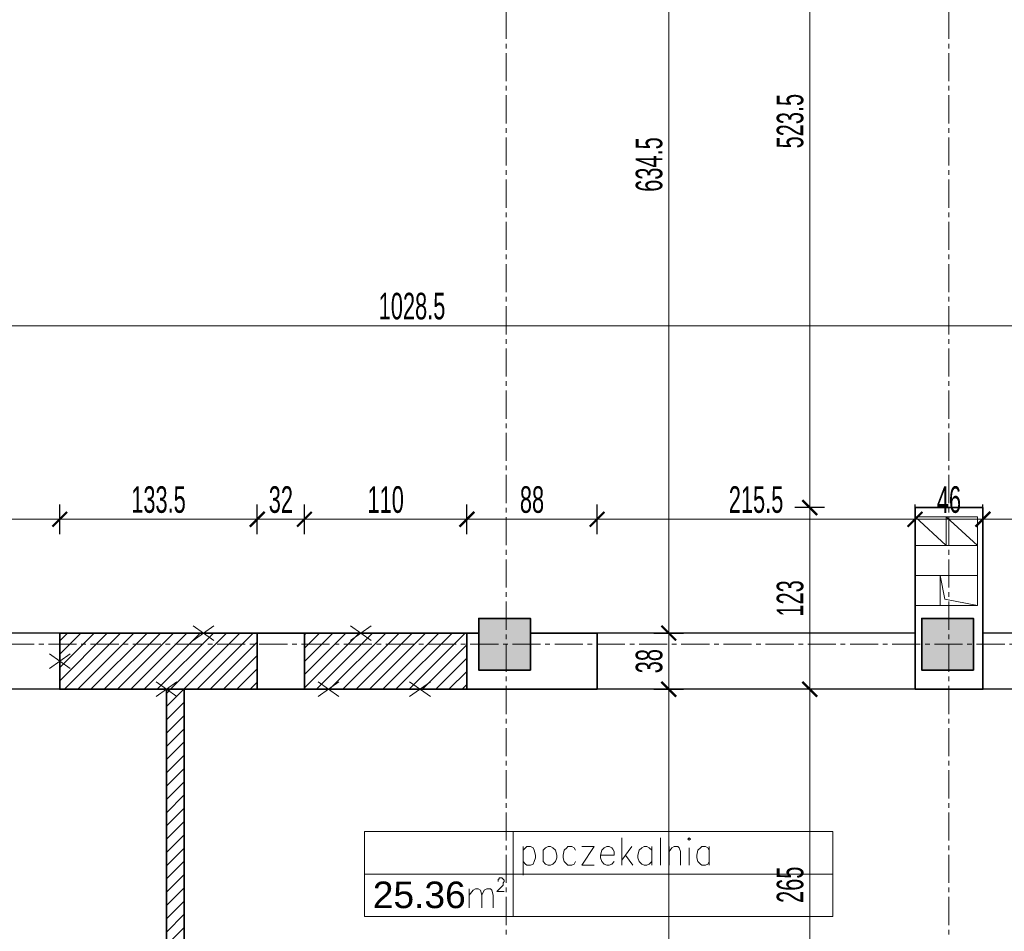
# Model space of a CAD drawing. Header units: millimetres. Extents: x 0 to 12515, y 0 to 27803.
# Tile 60 of 97: x 10017 to 10684, y 21850 to 22467. Entities that reach past the tile are written whole.
import ezdxf

# ---------------------------------------------------------------- set-up
doc = ezdxf.new("R2010")
doc.units = ezdxf.units.MM
doc.linetypes.add('CENTER2', pattern=[28.575, 19.05, -3.175, 3.175, -3.175])
doc.layers.add('D-opis', color=104, linetype='Continuous')
doc.layers.add('PDF _Geometria', color=7, linetype='Continuous')
for name, color, linetype, lineweight in [('DEMONTARZE', 86, 'Continuous', 18), ('sq_bud istn', 253, 'Continuous', 15), ('SQ_ISTN.Ściany', 140, 'Continuous', 35), ('SQ_Osie', 220, 'CENTER2', 9), ('SQ_Wyburzenia', 94, 'Continuous', 18), ('SQ_Wymiary', 7, 'Continuous', 5)]:
    doc.layers.add(name, color=color, linetype=linetype, lineweight=lineweight)
doc.layers.add('powierzchnie', color=230, linetype='Continuous', lineweight=30, plot=False)
doc.styles.add('ARIAL', font='arial.ttf')
doc.styles.add('SQ_Swis721 LtCn BT', font='swisscl.ttf', dxfattribs={"width": 0.8})
doc.dimstyles.new('SQ_100', dxfattribs={"dimscale": 100, "dimtxt": 0.18, "dimasz": 0.1, "dimexe": 0.1, "dimexo": 0.01, "dimgap": 0.04, "dimtad": 1, "dimrnd": 0.5, "dimdsep": 46, "dimtxsty": 'SQ_Swis721 LtCn BT', "dimblk": 'ARCHTICK', "dimcen": 0.1, "dimdle": 0.1, "dimclrd": 256, "dimclre": 256, "dimclrt": 256, "dimaunit": 1, "dimadec": 0, "dimazin": 0, "dimtfac": 1, "dimtix": 1, "dimtmove": 2, "dimatfit": 3, "dimldrblk": 'ARCHTICK', "dimfxl": 0.1, "dimfxlon": 1, "dimtolj": 1, "dimlwd": -1, "dimarcsym": 0})
pattern_1 = [(45, (-36612.0865, 7324.0716), (-4.49012806, 4.49012806), [])]

# ---------------------------------------------------------------- blocks, each defined once
blk = doc.blocks.new('ist osie bud B')
at = {"layer": 'SQ_Osie'}
for p, q in [((21873.28, 13852.66), (21873.28, 19362.86)), ((22173.28, 13852.66), (22173.28, 19362.86))]:
    blk.add_line(p, q, dxfattribs=at)
blk.add_lwpolyline([(21178.31, 18596.45), (22845.29, 18596.45)], dxfattribs=at)
blk = doc.blocks.new('słupy konstr bud B')
at = {"layer": 'SQ_ISTN.Ściany', "lineweight": 5}
h = blk.add_hatch(dxfattribs=at)
h.set_pattern_fill('JIS_STN_1E', color=256, scale=10)
h.paths.add_polyline_path([(21350.78, 18613.95), (21315.78, 18613.95), (21315.78, 18578.95), (21350.78, 18578.95)])
h.paths.add_polyline_path([(21890.78, 18613.95), (21855.78, 18613.95), (21855.78, 18578.95), (21890.78, 18578.95)])
h.paths.add_polyline_path([(22190.78, 18613.95), (22155.78, 18613.95), (22155.78, 18578.95), (22190.78, 18578.95)])
h.paths.add_polyline_path([(22730.78, 18613.95), (22695.78, 18613.95), (22695.78, 18578.95), (22730.78, 18578.95)])
h.paths.add_polyline_path([(22730.78, 17953.95), (22695.78, 17953.95), (22695.78, 17918.95), (22730.78, 17918.95)])
h.paths.add_polyline_path([(22190.78, 17953.95), (22155.78, 17953.95), (22155.78, 17918.95), (22190.78, 17918.95)])
h.paths.add_polyline_path([(21890.78, 17953.95), (21855.78, 17953.95), (21855.78, 17918.95), (21890.78, 17918.95)])
h.paths.add_polyline_path([(21350.78, 17953.95), (21315.78, 17953.95), (21315.78, 17918.95), (21350.78, 17918.95)])
h.paths.add_polyline_path([(21350.78, 17293.95), (21315.78, 17293.95), (21315.78, 17258.95), (21350.78, 17258.95)])
h.paths.add_polyline_path([(21890.78, 17293.95), (21855.78, 17293.95), (21855.78, 17258.95), (21890.78, 17258.95)])
h.paths.add_polyline_path([(22190.78, 17293.95), (22155.78, 17293.95), (22155.78, 17258.95), (22190.78, 17258.95)])
h.paths.add_polyline_path([(22730.78, 17293.95), (22695.78, 17293.95), (22695.78, 17258.95), (22730.78, 17258.95)])
h.paths.add_polyline_path([(22695.78, 16633.95), (22730.78, 16633.95), (22730.78, 16598.95), (22695.78, 16598.95)])
h.paths.add_polyline_path([(22695.78, 14653.95), (22730.78, 14653.95), (22730.78, 14618.95), (22695.78, 14618.95)])
h.paths.add_polyline_path([(22695.78, 15313.95), (22730.78, 15313.95), (22730.78, 15278.95), (22695.78, 15278.95)])
h.paths.add_polyline_path([(22695.78, 15973.95), (22730.78, 15973.95), (22730.78, 15938.95), (22695.78, 15938.95)])
h.paths.add_polyline_path([(22155.78, 14653.95), (22190.78, 14653.95), (22190.78, 14618.95), (22155.78, 14618.95)])
h.paths.add_polyline_path([(22155.78, 15313.95), (22190.78, 15313.95), (22190.78, 15278.95), (22155.78, 15278.95)])
h.paths.add_polyline_path([(22155.78, 15973.95), (22190.78, 15973.95), (22190.78, 15938.95), (22155.78, 15938.95)])
h.paths.add_polyline_path([(22155.78, 16633.95), (22190.78, 16633.95), (22190.78, 16598.95), (22155.78, 16598.95)])
h.paths.add_polyline_path([(21855.78, 14653.95), (21890.78, 14653.95), (21890.78, 14618.95), (21855.78, 14618.95)])
h.paths.add_polyline_path([(21855.78, 15313.95), (21890.78, 15313.95), (21890.78, 15278.95), (21855.78, 15278.95)])
h.paths.add_polyline_path([(21855.78, 15973.95), (21890.78, 15973.95), (21890.78, 15938.95), (21855.78, 15938.95)])
h.paths.add_polyline_path([(21855.78, 16633.95), (21890.78, 16633.95), (21890.78, 16598.95), (21855.78, 16598.95)])
h.paths.add_polyline_path([(21315.78, 14653.95), (21350.78, 14653.95), (21350.78, 14618.95), (21315.78, 14618.95)])
h.paths.add_polyline_path([(21315.78, 15313.95), (21350.78, 15313.95), (21350.78, 15278.95), (21315.78, 15278.95)])
h.paths.add_polyline_path([(21315.78, 15973.95), (21350.78, 15973.95), (21350.78, 15938.95), (21315.78, 15938.95)])
h.paths.add_polyline_path([(21315.78, 16633.95), (21350.78, 16633.95), (21350.78, 16598.95), (21315.78, 16598.95)])
at = {"layer": 'SQ_ISTN.Ściany'}
for points in [[(21855.78, 18613.95), (21890.78, 18613.95), (21890.78, 18578.95), (21855.78, 18578.95)], [(22155.78, 18613.95), (22190.78, 18613.95), (22190.78, 18578.95), (22155.78, 18578.95)]]:
    blk.add_lwpolyline(points, close=True, dxfattribs=at)
blk = doc.blocks.new('_ArchTick')
at = {"color": 0, "linetype": 'ByBlock', "const_width": 0.15}
blk.add_lwpolyline([(-0.5, -0.5), (0.5, 0.5)], dxfattribs=at)
blk = doc.blocks.new('*D1452')
at = {"layer": 'Defpoints', "color": 0, "transparency": 16777216}
for p in [(10611.05, 22659.92), (10551.74, 22136.45), (10623.05, 22136.45)]:
    blk.add_point(p, dxfattribs=at)
at = {"layer": 'SQ_Wymiary', "transparency": 16777216}
blk.add_line((10551.74, 22669.92), (10551.74, 22126.45), dxfattribs=at)
at = {"layer": 'SQ_Wymiary', "lineweight": -2, "transparency": 16777216}
for p, q in [((10561.74, 22659.92), (10541.74, 22659.92)), ((10561.74, 22136.45), (10541.74, 22136.45))]:
    blk.add_line(p, q, dxfattribs=at)
at = {"layer": 'SQ_Wymiary', "transparency": 16777216, "xscale": 10, "yscale": 10, "zscale": 10}
for p, rotation in [((10551.74, 22659.92), 90), ((10551.74, 22136.45), 270)]:
    blk.add_blockref('_ArchTick', p, dxfattribs=dict(at, rotation=rotation))
at = {"layer": 'SQ_Wymiary', "transparency": 16777216, "insert": (10538.51, 22398.18), "char_height": 18, "attachment_point": 5, "rotation": 90, "style": 'SQ_Swis721 LtCn BT'}
blk.add_mtext('\\A1;523.5', dxfattribs=at)
blk = doc.blocks.new('*D1453')
at = {"layer": 'Defpoints', "color": 0, "transparency": 16777216}
for p in [(10623.05, 22136.45), (10551.74, 22013.45), (10623.05, 22013.45)]:
    blk.add_point(p, dxfattribs=at)
at = {"layer": 'SQ_Wymiary', "transparency": 16777216}
blk.add_line((10551.74, 22146.45), (10551.74, 22003.45), dxfattribs=at)
at = {"layer": 'SQ_Wymiary', "lineweight": -2, "transparency": 16777216}
for p, q in [((10561.74, 22136.45), (10541.74, 22136.45)), ((10561.74, 22013.45), (10541.74, 22013.45))]:
    blk.add_line(p, q, dxfattribs=at)
at = {"layer": 'SQ_Wymiary', "transparency": 16777216, "xscale": 10, "yscale": 10, "zscale": 10}
for p, rotation in [((10551.74, 22136.45), 90), ((10551.74, 22013.45), 270)]:
    blk.add_blockref('_ArchTick', p, dxfattribs=dict(at, rotation=rotation))
at = {"layer": 'SQ_Wymiary', "transparency": 16777216, "insert": (10538.52, 22074.95), "char_height": 18, "attachment_point": 5, "rotation": 90, "style": 'SQ_Swis721 LtCn BT'}
blk.add_mtext('\\A1;123', dxfattribs=at)
blk = doc.blocks.new('*D1454')
at = {"layer": 'Defpoints', "color": 0, "transparency": 16777216}
for p in [(10623.05, 22013.45), (10551.74, 21748.61), (10611.05, 21748.61)]:
    blk.add_point(p, dxfattribs=at)
at = {"layer": 'SQ_Wymiary', "transparency": 16777216}
blk.add_line((10551.74, 22023.45), (10551.74, 21738.61), dxfattribs=at)
at = {"layer": 'SQ_Wymiary', "lineweight": -2, "transparency": 16777216}
for p, q in [((10561.74, 22013.45), (10541.74, 22013.45)), ((10561.74, 21748.61), (10541.74, 21748.61))]:
    blk.add_line(p, q, dxfattribs=at)
at = {"layer": 'SQ_Wymiary', "transparency": 16777216, "xscale": 10, "yscale": 10, "zscale": 10}
for p, rotation in [((10551.74, 22013.45), 90), ((10551.74, 21748.61), 270)]:
    blk.add_blockref('_ArchTick', p, dxfattribs=dict(at, rotation=rotation))
at = {"layer": 'SQ_Wymiary', "transparency": 16777216, "insert": (10538.52, 21881.03), "char_height": 18, "attachment_point": 5, "rotation": 90, "style": 'SQ_Swis721 LtCn BT'}
blk.add_mtext('\\A1;265', dxfattribs=at)
blk = doc.blocks.new('*D1460')
at = {"layer": 'Defpoints', "color": 0, "transparency": 16777216}
for p in [(9768.05, 22281.45), (9768.05, 22259.58), (10796.74, 22259.58)]:
    blk.add_point(p, dxfattribs=at)
at = {"layer": 'SQ_Wymiary', "lineweight": -2, "transparency": 16777216}
for p, q in [((9768.05, 22269.58), (9768.05, 22249.58)), ((10796.74, 22259.58), (10796.74, 22269.58))]:
    blk.add_line(p, q, dxfattribs=at)
at = {"layer": 'SQ_Wymiary', "transparency": 16777216}
blk.add_line((10806.74, 22259.58), (9758.05, 22259.58), dxfattribs=at)
at = {"layer": 'SQ_Wymiary', "transparency": 16777216, "xscale": 10, "yscale": 10, "zscale": 10, "rotation": 180}
blk.add_blockref('_ArchTick', (9768.05, 22259.58), dxfattribs=at)
at = {"layer": 'SQ_Wymiary', "transparency": 16777216, "xscale": 10, "yscale": 10, "zscale": 10}
blk.add_blockref('_ArchTick', (10796.74, 22259.58), dxfattribs=at)
at = {"layer": 'SQ_Wymiary', "transparency": 16777216, "insert": (10282.39, 22272.79), "char_height": 18, "attachment_point": 5, "style": 'SQ_Swis721 LtCn BT'}
blk.add_mtext('\\A1;1028.5', dxfattribs=at)
blk = doc.blocks.new('*D1649')
at = {"layer": 'Defpoints', "color": 0, "transparency": 16777216}
for p in [(10381.05, 22686.14), (10381.05, 22051.45), (10456.25, 22051.45)]:
    blk.add_point(p, dxfattribs=at)
at = {"layer": 'SQ_Wymiary', "transparency": 16777216}
blk.add_line((10456.25, 22696.14), (10456.25, 22041.45), dxfattribs=at)
at = {"layer": 'SQ_Wymiary', "lineweight": -2, "transparency": 16777216}
for p, q in [((10446.25, 22686.14), (10466.25, 22686.14)), ((10446.25, 22051.45), (10466.25, 22051.45))]:
    blk.add_line(p, q, dxfattribs=at)
at = {"layer": 'SQ_Wymiary', "transparency": 16777216, "xscale": 10, "yscale": 10, "zscale": 10}
for p, rotation in [((10456.25, 22686.14), 90), ((10456.25, 22051.45), 270)]:
    blk.add_blockref('_ArchTick', p, dxfattribs=dict(at, rotation=rotation))
at = {"layer": 'SQ_Wymiary', "transparency": 16777216, "insert": (10443.02, 22368.8), "char_height": 18, "attachment_point": 5, "rotation": 90, "style": 'SQ_Swis721 LtCn BT'}
blk.add_mtext('\\A1;634.5', dxfattribs=at)
blk = doc.blocks.new('*D1650')
at = {"layer": 'Defpoints', "color": 0, "transparency": 16777216}
for p in [(10407.74, 22051.45), (10407.74, 22013.45), (10456.25, 22013.45)]:
    blk.add_point(p, dxfattribs=at)
at = {"layer": 'SQ_Wymiary', "transparency": 16777216}
blk.add_line((10456.25, 22061.45), (10456.25, 22003.45), dxfattribs=at)
at = {"layer": 'SQ_Wymiary', "lineweight": -2, "transparency": 16777216}
for p, q in [((10446.25, 22051.45), (10466.25, 22051.45)), ((10446.25, 22013.45), (10466.25, 22013.45))]:
    blk.add_line(p, q, dxfattribs=at)
at = {"layer": 'SQ_Wymiary', "transparency": 16777216, "xscale": 10, "yscale": 10, "zscale": 10}
for p, rotation in [((10456.25, 22051.45), 90), ((10456.25, 22013.45), 270)]:
    blk.add_blockref('_ArchTick', p, dxfattribs=dict(at, rotation=rotation))
at = {"layer": 'SQ_Wymiary', "transparency": 16777216, "insert": (10443.02, 22032.45), "char_height": 18, "attachment_point": 5, "rotation": 90, "style": 'SQ_Swis721 LtCn BT'}
blk.add_mtext('\\A1;38', dxfattribs=at)
blk = doc.blocks.new('*D1651')
at = {"layer": 'Defpoints', "color": 0, "transparency": 16777216}
for p in [(10128.05, 22013.45), (10128.05, 21617.45), (10456.25, 21617.45)]:
    blk.add_point(p, dxfattribs=at)
at = {"layer": 'SQ_Wymiary', "transparency": 16777216}
blk.add_line((10456.25, 22023.45), (10456.25, 21607.45), dxfattribs=at)
at = {"layer": 'SQ_Wymiary', "lineweight": -2, "transparency": 16777216}
for p, q in [((10446.25, 22013.45), (10466.25, 22013.45)), ((10446.25, 21617.45), (10466.25, 21617.45))]:
    blk.add_line(p, q, dxfattribs=at)
at = {"layer": 'SQ_Wymiary', "transparency": 16777216, "xscale": 10, "yscale": 10, "zscale": 10}
for p, rotation in [((10456.25, 22013.45), 90), ((10456.25, 21617.45), 270)]:
    blk.add_blockref('_ArchTick', p, dxfattribs=dict(at, rotation=rotation))
at = {"layer": 'SQ_Wymiary', "transparency": 16777216, "insert": (10443.02, 21815.45), "char_height": 18, "attachment_point": 5, "rotation": 90, "style": 'SQ_Swis721 LtCn BT'}
blk.add_mtext('\\A1;396', dxfattribs=at)
blk = doc.blocks.new('*D1780')
at = {"layer": 'Defpoints', "color": 0, "transparency": 16777216}
for p in [(10043.82, 22128.56), (9943.97, 22051.45), (10043.82, 22051.45)]:
    blk.add_point(p, dxfattribs=at)
at = {"layer": 'SQ_Wymiary', "lineweight": -2, "transparency": 16777216}
for p, q in [((9943.97, 22118.56), (9943.97, 22138.56)), ((10043.82, 22118.56), (10043.82, 22138.56))]:
    blk.add_line(p, q, dxfattribs=at)
at = {"layer": 'SQ_Wymiary', "transparency": 16777216}
blk.add_line((9933.97, 22128.56), (10053.82, 22128.56), dxfattribs=at)
at = {"layer": 'SQ_Wymiary', "transparency": 16777216, "xscale": 10, "yscale": 10, "zscale": 10, "rotation": 180}
blk.add_blockref('_ArchTick', (9943.97, 22128.56), dxfattribs=at)
at = {"layer": 'SQ_Wymiary', "transparency": 16777216, "xscale": 10, "yscale": 10, "zscale": 10}
blk.add_blockref('_ArchTick', (10043.82, 22128.56), dxfattribs=at)
at = {"layer": 'SQ_Wymiary', "transparency": 16777216, "insert": (9993.89, 22141.78), "char_height": 18, "attachment_point": 5, "style": 'SQ_Swis721 LtCn BT'}
blk.add_mtext('\\A1;100', dxfattribs=at)
blk = doc.blocks.new('*D1781')
at = {"layer": 'Defpoints', "color": 0, "transparency": 16777216}
for p in [(10177.55, 22128.56), (10043.82, 22051.45), (10177.55, 22051.47)]:
    blk.add_point(p, dxfattribs=at)
at = {"layer": 'SQ_Wymiary', "lineweight": -2, "transparency": 16777216}
for p, q in [((10043.82, 22118.56), (10043.82, 22138.56)), ((10177.55, 22118.56), (10177.55, 22138.56))]:
    blk.add_line(p, q, dxfattribs=at)
at = {"layer": 'SQ_Wymiary', "transparency": 16777216}
blk.add_line((10033.82, 22128.56), (10187.55, 22128.56), dxfattribs=at)
at = {"layer": 'SQ_Wymiary', "transparency": 16777216, "xscale": 10, "yscale": 10, "zscale": 10, "rotation": 180}
blk.add_blockref('_ArchTick', (10043.82, 22128.56), dxfattribs=at)
at = {"layer": 'SQ_Wymiary', "transparency": 16777216, "xscale": 10, "yscale": 10, "zscale": 10}
blk.add_blockref('_ArchTick', (10177.55, 22128.56), dxfattribs=at)
at = {"layer": 'SQ_Wymiary', "transparency": 16777216, "insert": (10110.68, 22141.79), "char_height": 18, "attachment_point": 5, "style": 'SQ_Swis721 LtCn BT'}
blk.add_mtext('\\A1;133.5', dxfattribs=at)
blk = doc.blocks.new('*D1782')
at = {"layer": 'Defpoints', "color": 0, "transparency": 16777216}
for p in [(10209.54, 22128.56), (10177.55, 22051.47), (10209.54, 0)]:
    blk.add_point(p, dxfattribs=at)
at = {"layer": 'SQ_Wymiary', "lineweight": -2, "transparency": 16777216}
for p, q in [((10177.55, 22118.56), (10177.55, 22138.56)), ((10209.54, 22118.56), (10209.54, 22138.56))]:
    blk.add_line(p, q, dxfattribs=at)
at = {"layer": 'SQ_Wymiary', "transparency": 16777216}
blk.add_line((10167.55, 22128.56), (10219.54, 22128.56), dxfattribs=at)
at = {"layer": 'SQ_Wymiary', "transparency": 16777216, "xscale": 10, "yscale": 10, "zscale": 10, "rotation": 180}
blk.add_blockref('_ArchTick', (10177.55, 22128.56), dxfattribs=at)
at = {"layer": 'SQ_Wymiary', "transparency": 16777216, "xscale": 10, "yscale": 10, "zscale": 10}
blk.add_blockref('_ArchTick', (10209.54, 22128.56), dxfattribs=at)
at = {"layer": 'SQ_Wymiary', "transparency": 16777216, "insert": (10193.55, 22141.78), "char_height": 18, "attachment_point": 5, "style": 'SQ_Swis721 LtCn BT'}
blk.add_mtext('\\A1;32', dxfattribs=at)
blk = doc.blocks.new('*D1783')
at = {"layer": 'Defpoints', "color": 0, "transparency": 16777216}
for p in [(10319.54, 22128.56), (10209.54, 22051.45), (10319.54, 22051.45)]:
    blk.add_point(p, dxfattribs=at)
at = {"layer": 'SQ_Wymiary', "lineweight": -2, "transparency": 16777216}
for p, q in [((10209.54, 22118.56), (10209.54, 22138.56)), ((10319.54, 22118.56), (10319.54, 22138.56))]:
    blk.add_line(p, q, dxfattribs=at)
at = {"layer": 'SQ_Wymiary', "transparency": 16777216}
blk.add_line((10199.54, 22128.56), (10329.54, 22128.56), dxfattribs=at)
at = {"layer": 'SQ_Wymiary', "transparency": 16777216, "xscale": 10, "yscale": 10, "zscale": 10, "rotation": 180}
blk.add_blockref('_ArchTick', (10209.54, 22128.56), dxfattribs=at)
at = {"layer": 'SQ_Wymiary', "transparency": 16777216, "xscale": 10, "yscale": 10, "zscale": 10}
blk.add_blockref('_ArchTick', (10319.54, 22128.56), dxfattribs=at)
at = {"layer": 'SQ_Wymiary', "transparency": 16777216, "insert": (10264.54, 22141.78), "char_height": 18, "attachment_point": 5, "style": 'SQ_Swis721 LtCn BT'}
blk.add_mtext('\\A1;110', dxfattribs=at)
blk = doc.blocks.new('*D1784')
at = {"layer": 'Defpoints', "color": 0, "transparency": 16777216}
for p in [(10407.74, 22128.56), (10319.54, 22051.45), (10407.74, 22051.45)]:
    blk.add_point(p, dxfattribs=at)
at = {"layer": 'SQ_Wymiary', "lineweight": -2, "transparency": 16777216}
for p, q in [((10319.54, 22118.56), (10319.54, 22138.56)), ((10407.74, 22118.56), (10407.74, 22138.56))]:
    blk.add_line(p, q, dxfattribs=at)
at = {"layer": 'SQ_Wymiary', "transparency": 16777216}
blk.add_line((10309.54, 22128.56), (10417.74, 22128.56), dxfattribs=at)
at = {"layer": 'SQ_Wymiary', "transparency": 16777216, "xscale": 10, "yscale": 10, "zscale": 10, "rotation": 180}
blk.add_blockref('_ArchTick', (10319.54, 22128.56), dxfattribs=at)
at = {"layer": 'SQ_Wymiary', "transparency": 16777216, "xscale": 10, "yscale": 10, "zscale": 10}
blk.add_blockref('_ArchTick', (10407.74, 22128.56), dxfattribs=at)
at = {"layer": 'SQ_Wymiary', "transparency": 16777216, "insert": (10363.64, 22141.78), "char_height": 18, "attachment_point": 5, "style": 'SQ_Swis721 LtCn BT'}
blk.add_mtext('\\A1;88', dxfattribs=at)
blk = doc.blocks.new('*D1785')
at = {"layer": 'Defpoints', "color": 0, "transparency": 16777216}
for p in [(10623.05, 22128.56), (10407.74, 22051.45), (10623.05, 22051.45)]:
    blk.add_point(p, dxfattribs=at)
at = {"layer": 'SQ_Wymiary', "lineweight": -2, "transparency": 16777216}
for p, q in [((10407.74, 22118.56), (10407.74, 22138.56)), ((10623.05, 22118.56), (10623.05, 22138.56))]:
    blk.add_line(p, q, dxfattribs=at)
at = {"layer": 'SQ_Wymiary', "transparency": 16777216}
blk.add_line((10397.74, 22128.56), (10633.05, 22128.56), dxfattribs=at)
at = {"layer": 'SQ_Wymiary', "transparency": 16777216, "xscale": 10, "yscale": 10, "zscale": 10, "rotation": 180}
blk.add_blockref('_ArchTick', (10407.74, 22128.56), dxfattribs=at)
at = {"layer": 'SQ_Wymiary', "transparency": 16777216, "xscale": 10, "yscale": 10, "zscale": 10}
blk.add_blockref('_ArchTick', (10623.05, 22128.56), dxfattribs=at)
at = {"layer": 'SQ_Wymiary', "transparency": 16777216, "insert": (10515.39, 22141.78), "char_height": 18, "attachment_point": 5, "style": 'SQ_Swis721 LtCn BT'}
blk.add_mtext('\\A1;215.5', dxfattribs=at)
blk = doc.blocks.new('*D1786')
at = {"layer": 'Defpoints', "color": 0, "transparency": 16777216}
for p in [(10623.05, 22128.56), (10669.05, 22128.56), (10669.05, 22128.56)]:
    blk.add_point(p, dxfattribs=at)
at = {"layer": 'SQ_Wymiary', "lineweight": -2, "transparency": 16777216}
for p, q in [((10623.05, 22128.56), (10623.05, 22138.56)), ((10669.05, 22128.56), (10669.05, 22138.56))]:
    blk.add_line(p, q, dxfattribs=at)
at = {"layer": 'SQ_Wymiary', "transparency": 16777216}
blk.add_line((10613.05, 22128.56), (10679.05, 22128.56), dxfattribs=at)
at = {"layer": 'SQ_Wymiary', "transparency": 16777216, "xscale": 10, "yscale": 10, "zscale": 10, "rotation": 180}
blk.add_blockref('_ArchTick', (10623.05, 22128.56), dxfattribs=at)
at = {"layer": 'SQ_Wymiary', "transparency": 16777216, "xscale": 10, "yscale": 10, "zscale": 10}
blk.add_blockref('_ArchTick', (10669.05, 22128.56), dxfattribs=at)
at = {"layer": 'SQ_Wymiary', "transparency": 16777216, "insert": (10646.05, 22141.78), "char_height": 18, "attachment_point": 5, "style": 'SQ_Swis721 LtCn BT'}
blk.add_mtext('\\A1;46', dxfattribs=at)
blk = doc.blocks.new('*D1787')
at = {"layer": 'Defpoints', "color": 0, "transparency": 16777216}
for p in [(10669.05, 22128.56), (10772.5, 22128.56), (10772.5, 22051.45)]:
    blk.add_point(p, dxfattribs=at)
at = {"layer": 'SQ_Wymiary', "lineweight": -2, "transparency": 16777216}
for p, q in [((10669.05, 22128.56), (10669.05, 22138.56)), ((10772.5, 22118.56), (10772.5, 22138.56))]:
    blk.add_line(p, q, dxfattribs=at)
at = {"layer": 'SQ_Wymiary', "transparency": 16777216}
blk.add_line((10659.05, 22128.56), (10782.5, 22128.56), dxfattribs=at)
at = {"layer": 'SQ_Wymiary', "transparency": 16777216, "xscale": 10, "yscale": 10, "zscale": 10, "rotation": 180}
blk.add_blockref('_ArchTick', (10669.05, 22128.56), dxfattribs=at)
at = {"layer": 'SQ_Wymiary', "transparency": 16777216, "xscale": 10, "yscale": 10, "zscale": 10}
blk.add_blockref('_ArchTick', (10772.5, 22128.56), dxfattribs=at)
at = {"layer": 'SQ_Wymiary', "transparency": 16777216, "insert": (10720.78, 22141.79), "char_height": 18, "attachment_point": 5, "style": 'SQ_Swis721 LtCn BT'}
blk.add_mtext('\\A1;103.5', dxfattribs=at)
blk = doc.blocks.new('*D1832')
at = {"layer": 'Defpoints', "color": 0, "transparency": 16777216}
for p in [(9682.55, 22043.91), (9682.55, 21503.91), (12088.96, 21503.91)]:
    blk.add_point(p, dxfattribs=at)
at = {"layer": 'SQ_Wymiary', "transparency": 16777216}
blk.add_line((12088.96, 22053.91), (12088.96, 21493.91), dxfattribs=at)
at = {"layer": 'SQ_Wymiary', "lineweight": -2, "transparency": 16777216}
for p, q in [((12078.96, 22043.91), (12098.96, 22043.91)), ((12078.96, 21503.91), (12098.96, 21503.91))]:
    blk.add_line(p, q, dxfattribs=at)
at = {"layer": 'SQ_Wymiary', "transparency": 16777216, "xscale": 10, "yscale": 10, "zscale": 10}
for p, rotation in [((12088.96, 22043.91), 90), ((12088.96, 21503.91), 270)]:
    blk.add_blockref('_ArchTick', p, dxfattribs=dict(at, rotation=rotation))
at = {"layer": 'SQ_Wymiary', "transparency": 16777216, "insert": (12075.74, 21773.91), "char_height": 18, "attachment_point": 5, "rotation": 90, "style": 'SQ_Swis721 LtCn BT'}
blk.add_mtext('\\A1;540', dxfattribs=at)

msp = doc.modelspace()

# ---------------------------------------------------------------- hatches: boundary and pattern name
at = {"layer": 'SQ_ISTN.Ściany', "lineweight": 5}
h = msp.add_hatch(dxfattribs=at)
h.set_pattern_fill('JIS_STN_1E', color=256, scale=10, angle=180)
h.set_pattern_definition([(225, (32518.344, 40640.358), (7.0710678, -7.0710678), []), (225, (32511.294, 40640.358), (7.0710678, -7.0710678), [10, -5])])
h.paths.add_polyline_path([(11167.561, 22026.413), (11202.561, 22026.413), (11202.561, 22061.413), (11167.561, 22061.413)])
h.paths.add_polyline_path([(10627.561, 22026.413), (10662.561, 22026.413), (10662.561, 22061.413), (10627.561, 22061.413)])
h.paths.add_polyline_path([(10327.561, 22026.413), (10362.561, 22026.413), (10362.561, 22061.413), (10327.561, 22061.413)])
h.paths.add_polyline_path([(9787.561, 22026.413), (9822.561, 22026.413), (9822.561, 22061.413), (9787.561, 22061.413)])
h.paths.add_polyline_path([(9787.561, 22686.413), (9822.561, 22686.413), (9822.561, 22721.413), (9787.561, 22721.413)])
h.paths.add_polyline_path([(10327.561, 22686.413), (10362.561, 22686.413), (10362.561, 22721.413), (10327.561, 22721.413)])
h.paths.add_polyline_path([(10627.561, 22686.413), (10662.561, 22686.413), (10662.561, 22721.413), (10627.561, 22721.413)])
h.paths.add_polyline_path([(11167.561, 22686.413), (11202.561, 22686.413), (11202.561, 22721.413), (11167.561, 22721.413)])
h.paths.add_polyline_path([(11167.561, 23346.413), (11202.561, 23346.413), (11202.561, 23381.413), (11167.561, 23381.413)])
h.paths.add_polyline_path([(10627.561, 23346.413), (10662.561, 23346.413), (10662.561, 23381.413), (10627.561, 23381.413)])
h.paths.add_polyline_path([(10327.561, 23346.413), (10362.561, 23346.413), (10362.561, 23381.413), (10327.561, 23381.413)])
h.paths.add_polyline_path([(9787.561, 23346.413), (9822.561, 23346.413), (9822.561, 23381.413), (9787.561, 23381.413)])
h.paths.add_polyline_path([(9822.561, 24006.413), (9787.561, 24006.413), (9787.561, 24041.413), (9822.561, 24041.413)])
h.paths.add_polyline_path([(9822.561, 25986.413), (9787.561, 25986.413), (9787.561, 26021.413), (9822.561, 26021.413)])
h.paths.add_polyline_path([(9822.561, 25326.413), (9787.561, 25326.413), (9787.561, 25361.413), (9822.561, 25361.413)])
h.paths.add_polyline_path([(9822.561, 24666.413), (9787.561, 24666.413), (9787.561, 24701.413), (9822.561, 24701.413)])
h.paths.add_polyline_path([(10362.561, 25986.413), (10327.561, 25986.413), (10327.561, 26021.413), (10362.561, 26021.413)])
h.paths.add_polyline_path([(10362.561, 25326.413), (10327.561, 25326.413), (10327.561, 25361.413), (10362.561, 25361.413)])
h.paths.add_polyline_path([(10362.561, 24666.413), (10327.561, 24666.413), (10327.561, 24701.413), (10362.561, 24701.413)])
h.paths.add_polyline_path([(10362.561, 24006.413), (10327.561, 24006.413), (10327.561, 24041.413), (10362.561, 24041.413)])
h.paths.add_polyline_path([(10662.561, 25986.413), (10627.561, 25986.413), (10627.561, 26021.413), (10662.561, 26021.413)])
h.paths.add_polyline_path([(10662.561, 25326.413), (10627.561, 25326.413), (10627.561, 25361.413), (10662.561, 25361.413)])
h.paths.add_polyline_path([(10662.561, 24666.413), (10627.561, 24666.413), (10627.561, 24701.413), (10662.561, 24701.413)])
h.paths.add_polyline_path([(10662.561, 24006.413), (10627.561, 24006.413), (10627.561, 24041.413), (10662.561, 24041.413)])
h.paths.add_polyline_path([(11202.561, 25986.413), (11167.561, 25986.413), (11167.561, 26021.413), (11202.561, 26021.413)])
h.paths.add_polyline_path([(11202.561, 25326.413), (11167.561, 25326.413), (11167.561, 25361.413), (11202.561, 25361.413)])
h.paths.add_polyline_path([(11202.561, 24666.413), (11167.561, 24666.413), (11167.561, 24701.413), (11202.561, 24701.413)])
h.paths.add_polyline_path([(11202.561, 24006.413), (11167.561, 24006.413), (11167.561, 24041.413), (11202.561, 24041.413)])
at = {"layer": 'SQ_Wyburzenia', "lineweight": 35}
h = msp.add_hatch(dxfattribs=at)
h.set_pattern_fill('ANSI31', color=256, scale=2)
h.set_pattern_definition(pattern_1)
h.paths.add_polyline_path([(10223.275, 24298.903), (10189.048, 24298.903), (10189.048, 24292.137), (10223.275, 24292.137)])
h.paths.add_polyline_path([(10369.048, 24298.903), (10302.813, 24298.903), (10302.813, 24292.137), (10369.048, 24292.137)])
h.paths.add_polyline_path([(9786.433, 21232.746), (9825.664, 21232.746), (9825.664, 21271.746), (9786.433, 21271.746)], flags=9)
h.paths.add_polyline_path([(10326.211, 21232.081), (10365.885, 21232.081), (10365.885, 21272.412), (10326.211, 21272.412)], flags=9)
h.paths.add_polyline_path([(10627.435, 21232.746), (10664.662, 21232.746), (10664.662, 21271.746), (10627.435, 21271.746)], flags=9)
h.paths.add_polyline_path([(11167.382, 21232.746), (11204.715, 21232.746), (11204.715, 21271.746), (11167.382, 21271.746)], flags=9)
h.paths.add_polyline_path([(9612.194, 23045.145), (9672.583, 23045.145), (9672.583, 23084.304), (9612.194, 23084.304)], flags=9)
h.paths.add_polyline_path([(9622.079, 22685.525), (9675.534, 22685.525), (9675.534, 22724.685), (9622.079, 22724.685)], flags=9)
h.paths.add_polyline_path([(9621.961, 22024.522), (9675.645, 22024.522), (9675.645, 22064.373), (9621.961, 22064.373)], flags=9)
h.paths.add_polyline_path([(11336.079, 23044.386), (11396.468, 23044.386), (11396.468, 23083.546), (11336.079, 23083.546)], flags=9)
h.paths.add_polyline_path([(11339.436, 26643.832), (11393.112, 26643.832), (11393.112, 26683.657), (11339.436, 26683.657)], flags=9)
h.paths.add_polyline_path([(11339.547, 25982.677), (11393.001, 25982.677), (11393.001, 26021.837), (11339.547, 26021.837)], flags=9)
h.paths.add_polyline_path([(11339.436, 25322.132), (11393.112, 25322.132), (11393.112, 25361.956), (11339.436, 25361.956)], flags=9)
h.paths.add_polyline_path([(11339.436, 24662.978), (11393.112, 24662.978), (11393.112, 24702.802), (11339.436, 24702.802)], flags=9)
h.paths.add_polyline_path([(11339.436, 24003.832), (11393.112, 24003.832), (11393.112, 24043.657), (11339.436, 24043.657)], flags=9)
h.paths.add_polyline_path([(11339.547, 23344.386), (11393.001, 23344.386), (11393.001, 23383.546), (11339.547, 23383.546)], flags=9)
h.paths.add_polyline_path([(11339.547, 22684.386), (11393.001, 22684.386), (11393.001, 22723.546), (11339.547, 22723.546)], flags=9)
h.paths.add_polyline_path([(11339.428, 22023.383), (11393.113, 22023.383), (11393.113, 22063.234), (11339.428, 22063.234)], flags=9)
h.paths.add_polyline_path([(10818.824, 25052.822), (10890.75, 25052.822), (10890.75, 25089.914), (10818.824, 25089.914)], flags=9)
h.paths.add_polyline_path([(10857.236, 24335.283), (10929.162, 24335.283), (10929.162, 24372.376), (10857.236, 24372.376)], flags=9)
h.paths.add_polyline_path([(10830.271, 23742.979), (10902.198, 23742.979), (10902.198, 23780.072), (10830.271, 23780.072)], flags=9)
h.paths.add_polyline_path([(10804.322, 22854.547), (10876.249, 22854.547), (10876.249, 22891.639), (10804.322, 22891.639)], flags=9)
h.paths.add_polyline_path([(10881.422, 22155.212), (10953.348, 22155.212), (10953.348, 22192.304), (10881.422, 22192.304)], flags=9)
h.paths.add_polyline_path([(9749.586, 21700.452), (9821.512, 21700.452), (9821.512, 21737.545), (9749.586, 21737.545)], flags=9)
h.paths.add_polyline_path([(10250.59, 21855.298), (10322.516, 21855.298), (10322.516, 21892.391), (10250.59, 21892.391)], flags=9)
h.paths.add_polyline_path([(9676.821, 25837.893), (9730.276, 25837.893), (9730.276, 25877.052), (9676.821, 25877.052)], flags=9)
h = msp.add_hatch(dxfattribs=at)
h.set_pattern_fill('ANSI31', color=256, scale=2)
h.set_pattern_definition(pattern_1)
h.paths.add_polyline_path([(10863.814, 22709.348), (10669.048, 22709.348), (10669.048, 22697.348), (10863.814, 22697.348)])
h.paths.add_polyline_path([(10818.824, 25052.822), (10890.75, 25052.822), (10890.75, 25089.914), (10818.824, 25089.914)], flags=9)
h.paths.add_polyline_path([(10857.236, 24335.283), (10929.162, 24335.283), (10929.162, 24372.376), (10857.236, 24372.376)], flags=9)
h.paths.add_polyline_path([(10830.271, 23742.979), (10902.198, 23742.979), (10902.198, 23780.072), (10830.271, 23780.072)], flags=9)
h.paths.add_polyline_path([(10804.322, 22854.547), (10876.249, 22854.547), (10876.249, 22891.639), (10804.322, 22891.639)], flags=9)
h.paths.add_polyline_path([(10881.422, 22155.212), (10953.348, 22155.212), (10953.348, 22192.304), (10881.422, 22192.304)], flags=9)
h.paths.add_polyline_path([(9749.586, 21700.452), (9821.512, 21700.452), (9821.512, 21737.545), (9749.586, 21737.545)], flags=9)
h.paths.add_polyline_path([(10250.59, 21855.298), (10322.516, 21855.298), (10322.516, 21892.391), (10250.59, 21892.391)], flags=9)
h = msp.add_hatch(dxfattribs=at)
h.set_pattern_fill('ANSI31', color=256, scale=2)
h.set_pattern_definition(pattern_1)
edge = h.paths.add_edge_path()
edge.add_line((9929.974, 22043.913), (9824.548, 22043.913))
edge.add_line((9824.548, 22043.913), (9824.548, 22013.447))
edge.add_line((9824.548, 22013.447), (9867.816, 22013.447))
edge.add_line((9867.816, 22013.447), (9867.816, 22036.292))
edge.add_line((9867.816, 22036.292), (9931.152, 22036.292))
edge.add_arc((9955.223, 22043.913), 25.249, 180, 197.566927, ccw=False)
edge = h.paths.add_edge_path()
edge.add_line((9931.125, 22051.447), (9824.548, 22051.447))
edge.add_line((9824.548, 22051.447), (9824.548, 22043.913))
edge.add_line((9824.548, 22043.913), (9929.974, 22043.913))
edge.add_arc((9955.223, 22043.913), 25.249, 162.637721, 180, ccw=False)
h.paths.add_polyline_path([(10155.048, 21617.451), (10128.048, 21617.451), (10128.048, 22013.442), (10116.048, 22013.442), (10116.048, 21465.99), (10049.745, 21465.99), (10049.745, 21433.99), (10155.048, 21433.99)])
h.paths.add_polyline_path([(9875.437, 21465.99), (9824.51, 21466.073), (9824.51, 21433.921), (9875.437, 21433.99)])
h.paths.add_polyline_path([(10641.271, 21608.993), (10611.048, 21608.993), (10611.048, 21748.607), (10570.434, 21748.607), (10570.434, 21735.912), (10600.045, 21735.912), (10600.045, 21578.532), (10570.434, 21578.532), (10570.434, 21566.532), (10600.045, 21566.532), (10600.045, 21465.99), (10641.271, 21465.99)])
h.paths.add_polyline_path([(10346.048, 21748.607), (10340.044, 21748.607), (10340.044, 21617.451), (10309.588, 21617.451), (10309.588, 21566.532), (10346.048, 21566.532)])
h.paths.add_polyline_path([(10396.737, 21579.374), (10353.586, 21579.374), (10353.586, 21735.912), (10396.737, 21735.912), (10396.737, 21736.607), (10396.737, 21747.761), (10396.737, 21748.607), (10346.048, 21748.607), (10346.048, 21566.532), (10396.737, 21566.532)])
h.paths.add_polyline_path([(10209.541, 22043.913), (10209.541, 22013.453), (10177.547, 22013.453), (10177.554, 22041.448), (10177.553, 22043.913), (10043.815, 22043.913), (10043.815, 22013.447), (10319.541, 22013.447), (10319.541, 22043.913)])
h.paths.add_polyline_path([(10177.553, 22043.913), (10177.551, 22051.447), (10043.815, 22051.447), (10043.815, 22043.913)])
h.paths.add_polyline_path([(10209.541, 22051.447), (10209.541, 22043.913), (10319.541, 22043.913), (10319.541, 22051.447)])

# ---------------------------------------------------------------- linework, layer by layer
at = {"layer": 'DEMONTARZE', "color": 240, "true_color": 0xed1f24}
for p, q in [((10134.181, 22056.434), (10148.263, 22046.461)), ((10148.263, 22056.434), (10134.181, 22046.461)), ((10240.623, 22056.434), (10254.705, 22046.461)), ((10254.705, 22056.434), (10240.623, 22046.461)), ((10036.774, 22037.434), (10050.857, 22027.461)), ((10050.857, 22037.434), (10036.774, 22027.461)), ((10109.007, 22018.434), (10123.09, 22008.461)), ((10123.09, 22018.434), (10109.007, 22008.461)), ((10218.737, 22018.434), (10232.82, 22008.461)), ((10232.82, 22018.434), (10218.737, 22008.461)), ((10280.713, 22018.434), (10294.795, 22008.461)), ((10294.795, 22018.434), (10280.713, 22008.461))]:
    msp.add_line(p, q, dxfattribs=at)
at = {"layer": 'PDF _Geometria', "lineweight": 13}
for points in [[(10665.355, 22130.217), (10623.048, 22130.217), (10623.048, 22070.14), (10665.355, 22070.14)], [(10567.405, 21859.533), (10567.405, 21917.072), (10350.791, 21917.072), (10250.1, 21917.072), (10250.1, 21859.533), (10350.791, 21859.533), (10350.791, 21917.072), (10350.791, 21859.533)], [(10567.405, 21859.533), (10567.405, 21917.072), (10350.791, 21917.072), (10250.1, 21917.072), (10250.1, 21859.533), (10350.791, 21859.533), (10350.791, 21917.072), (10350.791, 21859.533)], [(10374.482, 21906.922), (10372.79, 21906.077), (10371.098, 21904.385), (10371.098, 21896.764), (10372.79, 21895.073), (10374.482, 21894.227), (10376.173, 21894.227), (10377.865, 21895.073), (10379.556, 21896.764), (10380.402, 21899.302), (10380.402, 21901.002), (10379.556, 21904.385), (10377.865, 21906.077), (10376.173, 21906.922)], [(10374.482, 21906.922), (10372.79, 21906.077), (10371.098, 21904.385), (10371.098, 21896.764), (10372.79, 21895.073), (10374.482, 21894.227), (10376.173, 21894.227), (10377.865, 21895.073), (10379.556, 21896.764), (10380.402, 21899.302), (10380.402, 21901.002), (10379.556, 21904.385), (10377.865, 21906.077), (10376.173, 21906.922)], [(10469.252, 21911.997), (10470.098, 21911.151), (10470.943, 21911.997), (10470.098, 21912.843)], [(10469.252, 21911.997), (10470.098, 21911.151), (10470.943, 21911.997), (10470.098, 21912.843)]]:
    msp.add_lwpolyline(points, close=True, dxfattribs=at)
for points in [[(10623.048, 22130.217), (10644.201, 22110.755), (10644.201, 22130.217), (10665.355, 22110.755), (10623.048, 22110.755)], [(10665.355, 22090.448), (10623.048, 22090.448)], [(10639.973, 22070.14), (10639.973, 22090.448), (10643.356, 22074.369), (10665.355, 22070.14)], [(10357.557, 21906.922), (10357.557, 21887.461)], [(10357.557, 21904.385), (10359.249, 21906.077), (10360.095, 21906.922), (10362.641, 21906.922), (10364.332, 21906.077), (10365.178, 21904.385), (10366.015, 21901.002), (10366.015, 21899.302), (10365.178, 21896.764), (10364.332, 21895.073), (10362.641, 21894.227), (10360.095, 21894.227), (10359.249, 21895.073), (10357.557, 21896.764)], [(10357.557, 21906.922), (10357.557, 21887.461)], [(10357.557, 21904.385), (10359.249, 21906.077), (10360.095, 21906.922), (10362.641, 21906.922), (10364.332, 21906.077), (10365.178, 21904.385), (10366.015, 21901.002), (10366.015, 21899.302), (10365.178, 21896.764), (10364.332, 21895.073), (10362.641, 21894.227), (10360.095, 21894.227), (10359.249, 21895.073), (10357.557, 21896.764)], [(10393.097, 21904.385), (10392.252, 21906.077), (10390.56, 21906.922), (10388.023, 21906.922), (10387.177, 21906.077), (10385.477, 21904.385), (10384.64, 21901.002), (10384.64, 21899.302), (10385.477, 21896.764), (10387.177, 21895.073), (10388.023, 21894.227), (10390.56, 21894.227), (10392.252, 21895.073), (10393.097, 21896.764)], [(10393.097, 21904.385), (10392.252, 21906.077), (10390.56, 21906.922), (10388.023, 21906.922), (10387.177, 21906.077), (10385.477, 21904.385), (10384.64, 21901.002), (10384.64, 21899.302), (10385.477, 21896.764), (10387.177, 21895.073), (10388.023, 21894.227), (10390.56, 21894.227), (10392.252, 21895.073), (10393.097, 21896.764)], [(10405.793, 21894.227), (10397.326, 21894.227), (10405.793, 21906.922), (10397.326, 21906.922)], [(10405.793, 21894.227), (10397.326, 21894.227), (10405.793, 21906.922), (10397.326, 21906.922)], [(10410.022, 21901.002), (10419.334, 21901.002), (10419.334, 21903.539), (10418.479, 21905.231), (10417.634, 21906.077), (10415.942, 21906.922), (10414.25, 21906.922), (10412.559, 21906.077), (10410.867, 21904.385), (10410.022, 21901.002), (10410.022, 21899.302), (10410.867, 21896.764), (10412.559, 21895.073), (10414.25, 21894.227), (10415.942, 21894.227), (10417.634, 21895.073), (10419.334, 21896.764)], [(10410.022, 21901.002), (10419.334, 21901.002), (10419.334, 21903.539), (10418.479, 21905.231), (10417.634, 21906.077), (10415.942, 21906.922), (10414.25, 21906.922), (10412.559, 21906.077), (10410.867, 21904.385), (10410.022, 21901.002), (10410.022, 21899.302), (10410.867, 21896.764), (10412.559, 21895.073), (10414.25, 21894.227), (10415.942, 21894.227), (10417.634, 21895.073), (10419.334, 21896.764)], [(10424.408, 21912.843), (10424.408, 21894.227)], [(10424.408, 21912.843), (10424.408, 21894.227)], [(10431.175, 21906.922), (10424.408, 21897.619)], [(10431.175, 21906.922), (10424.408, 21897.619)], [(10444.707, 21904.385), (10443.024, 21906.077), (10441.333, 21906.922), (10439.632, 21906.922), (10437.941, 21906.077), (10436.249, 21904.385), (10435.403, 21901.002), (10435.403, 21899.302), (10436.249, 21896.764), (10437.941, 21895.073), (10439.632, 21894.227), (10441.333, 21894.227), (10443.024, 21895.073), (10444.707, 21896.764)], [(10444.707, 21904.385), (10443.024, 21906.077), (10441.333, 21906.922), (10439.632, 21906.922), (10437.941, 21906.077), (10436.249, 21904.385), (10435.403, 21901.002), (10435.403, 21899.302), (10436.249, 21896.764), (10437.941, 21895.073), (10439.632, 21894.227), (10441.333, 21894.227), (10443.024, 21895.073), (10444.707, 21896.764)], [(10444.707, 21906.922), (10444.707, 21894.227)], [(10444.707, 21906.922), (10444.707, 21894.227)], [(10450.636, 21912.843), (10450.636, 21894.227)], [(10450.636, 21912.843), (10450.636, 21894.227)], [(10456.556, 21906.922), (10456.556, 21894.227)], [(10456.556, 21903.539), (10458.248, 21906.077), (10459.94, 21906.922), (10462.477, 21906.922), (10463.331, 21906.077), (10464.168, 21903.539), (10464.168, 21894.227)], [(10456.556, 21906.922), (10456.556, 21894.227)], [(10456.556, 21903.539), (10458.248, 21906.077), (10459.94, 21906.922), (10462.477, 21906.922), (10463.331, 21906.077), (10464.168, 21903.539), (10464.168, 21894.227)], [(10483.639, 21904.385), (10482.793, 21906.077), (10481.101, 21906.922), (10478.555, 21906.922), (10477.71, 21906.077), (10476.018, 21904.385), (10475.172, 21901.002), (10475.172, 21899.302), (10476.018, 21896.764), (10477.71, 21895.073), (10478.555, 21894.227), (10481.101, 21894.227), (10482.793, 21895.073), (10483.639, 21896.764)], [(10483.639, 21904.385), (10482.793, 21906.077), (10481.101, 21906.922), (10478.555, 21906.922), (10477.71, 21906.077), (10476.018, 21904.385), (10475.172, 21901.002), (10475.172, 21899.302), (10476.018, 21896.764), (10477.71, 21895.073), (10478.555, 21894.227), (10481.101, 21894.227), (10482.793, 21895.073), (10483.639, 21896.764)], [(10483.639, 21906.922), (10483.639, 21894.227)], [(10483.639, 21906.922), (10483.639, 21894.227)], [(10426.946, 21901.002), (10432.02, 21894.227)], [(10426.946, 21901.002), (10432.02, 21894.227)], [(10470.098, 21906.077), (10470.098, 21894.227)], [(10470.098, 21906.077), (10470.098, 21894.227)], [(10567.405, 21888.307), (10350.791, 21888.307), (10250.1, 21888.307)], [(10567.405, 21888.307), (10350.791, 21888.307), (10250.1, 21888.307)], [(10340.642, 21883.232), (10340.642, 21884.924), (10341.479, 21884.924), (10341.479, 21885.769), (10343.179, 21885.769), (10344.016, 21884.924), (10344.871, 21884.078), (10344.871, 21883.232), (10344.016, 21882.386), (10344.016, 21880.695), (10339.787, 21876.466), (10344.871, 21876.466)], [(10340.642, 21883.232), (10340.642, 21884.924), (10341.479, 21884.924), (10341.479, 21885.769), (10343.179, 21885.769), (10344.016, 21884.924), (10344.871, 21884.078), (10344.871, 21883.232), (10344.016, 21882.386), (10344.016, 21880.695), (10339.787, 21876.466), (10344.871, 21876.466)], [(10321.172, 21878.157), (10321.172, 21865.462)], [(10321.172, 21873.92), (10323.718, 21877.303), (10325.409, 21878.157), (10327.101, 21878.157), (10328.792, 21877.303), (10329.638, 21873.92), (10329.638, 21865.462)], [(10321.172, 21878.157), (10321.172, 21865.462)], [(10321.172, 21873.92), (10323.718, 21877.303), (10325.409, 21878.157), (10327.101, 21878.157), (10328.792, 21877.303), (10329.638, 21873.92), (10329.638, 21865.462)], [(10329.638, 21873.92), (10331.33, 21877.303), (10333.021, 21878.157), (10335.558, 21878.157), (10336.404, 21877.303), (10337.25, 21873.92), (10337.25, 21865.462)], [(10329.638, 21873.92), (10331.33, 21877.303), (10333.021, 21878.157), (10335.558, 21878.157), (10336.404, 21877.303), (10337.25, 21873.92), (10337.25, 21865.462)]]:
    msp.add_lwpolyline(points, dxfattribs=at)
at = {"layer": 'powierzchnie'}
msp.add_lwpolyline([(11224.048, 22686.413), (11224.048, 22328.292), (10796.741, 22328.292), (10796.741, 22051.447), (10669.048, 22051.447), (10669.048, 22136.447), (10623.048, 22136.447), (10623.048, 22051.447), (10362.561, 22051.447), (10362.561, 22061.413), (10327.561, 22061.413), (10327.561, 22051.447), (9822.561, 22051.447), (9822.561, 22061.413), (9787.561, 22061.413), (9787.561, 22051.447), (9768.048, 22051.447), (9768.048, 22686.413)], dxfattribs=at)
for points in [[(9732.548, 21465.99), (10116.048, 21465.99), (10116.048, 22013.447), (9732.548, 22013.447)], [(10797.817, 22013.447), (10128.048, 22013.447), (10128.048, 21617.451), (10340.044, 21617.451), (10340.044, 21748.607), (10611.048, 21748.607), (10611.048, 21608.993), (10641.271, 21608.993), (10641.271, 21465.99), (10797.817, 21465.99)]]:
    msp.add_lwpolyline(points, close=True, dxfattribs=at)
at = {"layer": 'SQ_ISTN.Ściany'}
for p, q in [((10623.048, 22136.447), (10623.048, 22013.447)), ((10669.048, 22136.447), (10623.048, 22136.447)), ((10669.048, 22013.447), (10669.048, 22136.447)), ((10327.561, 22051.447), (10043.815, 22051.447)), ((10043.815, 22013.447), (10043.815, 22051.447)), ((10407.741, 22051.447), (10362.561, 22051.447)), ((10407.741, 22051.447), (10407.741, 22013.447)), ((10407.741, 22013.447), (10043.815, 22013.447)), ((10623.048, 22013.447), (10669.048, 22013.447))]:
    msp.add_line(p, q, dxfattribs=at)
msp.add_lwpolyline([(10623.048, 22013.447), (10669.048, 22013.447), (10669.048, 22136.447), (10623.048, 22136.447)], dxfattribs=at)
for points in [[(10362.561, 22026.413), (10327.561, 22026.413), (10327.561, 22061.413), (10362.561, 22061.413)], [(10662.561, 22026.413), (10627.561, 22026.413), (10627.561, 22061.413), (10662.561, 22061.413)], [(10177.547, 22013.453), (10209.541, 22013.453), (10209.541, 22051.447), (10177.547, 22051.447)]]:
    msp.add_lwpolyline(points, close=True, dxfattribs=at)
at = {"layer": 'SQ_Wyburzenia', "lineweight": 35}
for p, q in [((10116.048, 22013.447), (10116.048, 21465.99)), ((10128.048, 22013.447), (10128.048, 21617.451))]:
    msp.add_line(p, q, dxfattribs=at)
for points in [[(10177.547, 22013.447), (10043.815, 22013.442), (10043.815, 22051.447), (10177.551, 22051.469), (10177.547, 22013.447)], [(10209.541, 22013.449), (10209.541, 22051.447), (10319.541, 22051.447), (10319.541, 22013.453), (10209.541, 22013.449)]]:
    msp.add_lwpolyline(points, dxfattribs=at)

# ---------------------------------------------------------------- block references
at = {"layer": 'sq_bud istn', "rotation": 180}
msp.add_blockref('słupy konstr bud B', (32518.344, 40640.358), dxfattribs=at)
at = {"layer": 'SQ_Osie', "lineweight": 35, "rotation": 180}
msp.add_blockref('ist osie bud B', (32519.332, 40640.358), dxfattribs=at)
msp.add_blockref('ist osie bud B', (32519.332, 40640.358), dxfattribs=at)

# ---------------------------------------------------------------- texts
at = {"layer": 'D-opis', "color": 7, "insert": (10255.827, 21883.201), "char_height": 18, "width": 1224.72, "attachment_point": 1, "line_spacing_factor": 1.1, "style": 'ARIAL'}
msp.add_mtext('25.36', dxfattribs=at)

# ---------------------------------------------------------------- dimensions: what is measured, and where the dimension line sits
at = {"layer": 'SQ_Wymiary'}
for base, p1, p2, picture, middle in [((10456.25, 22051.447), (10381.048, 22686.143), (10381.048, 22051.447), '*D1649', (10443.02, 22368.795)), ((10551.738, 22136.447), (10611.048, 22659.915), (10623.048, 22136.447), '*D1452', (10538.508, 22398.181)), ((10551.738, 22013.447), (10623.048, 22136.447), (10623.048, 22013.447), '*D1453', (10538.52, 22074.947)), ((10456.25, 22013.447), (10407.741, 22051.447), (10407.741, 22013.447), '*D1650', (10443.02, 22032.447)), ((12088.958, 21503.913), (9682.548, 22043.913), (9682.548, 21503.913), '*D1832', (12075.74, 21773.913)), ((10456.25, 21617.451), (10128.048, 22013.445), (10128.048, 21617.451), '*D1651', (10443.02, 21815.448)), ((10551.738, 21748.607), (10623.048, 22013.447), (10611.048, 21748.607), '*D1454', (10538.52, 21881.027))]:
    dim = msp.add_linear_dim(base=base, p1=p1, p2=p2, angle=90, dimstyle='SQ_100', dxfattribs=at)
    dim.commit()
    dim.dimension.update_dxf_attribs({"geometry": picture, "text_midpoint": middle})
for base, p1, p2, picture, middle in [((9768.048, 22259.576), (10796.741, 22259.576), (9768.048, 22281.447), '*D1460', (10282.395, 22272.794)), ((10043.815, 22128.561), (9943.971, 22051.447), (10043.815, 22051.447), '*D1780', (9993.893, 22141.779)), ((10177.551, 22128.561), (10043.815, 22051.447), (10177.551, 22051.469), '*D1781', (10110.683, 22141.791)), ((10209.541, 22128.561), (10177.551, 22051.469), (10209.541, 0), '*D1782', (10193.546, 22141.779)), ((10319.539, 22128.561), (10209.541, 22051.447), (10319.539, 22051.447), '*D1783', (10264.54, 22141.779)), ((10407.741, 22128.561), (10319.539, 22051.447), (10407.741, 22051.447), '*D1784', (10363.64, 22141.779)), ((10623.048, 22128.561), (10407.741, 22051.447), (10623.048, 22051.447), '*D1785', (10515.395, 22141.779)), ((10669.048, 22128.561), (10623.048, 22128.561), (10669.048, 22128.561), '*D1786', (10646.048, 22141.779)), ((10772.504, 22128.561), (10669.048, 22128.561), (10772.504, 22051.447), '*D1787', (10720.776, 22141.791))]:
    dim = msp.add_linear_dim(base=base, p1=p1, p2=p2, dimstyle='SQ_100', dxfattribs=at)
    dim.commit()
    dim.dimension.update_dxf_attribs({"geometry": picture, "text_midpoint": middle})

doc.saveas('drawing.dxf')
